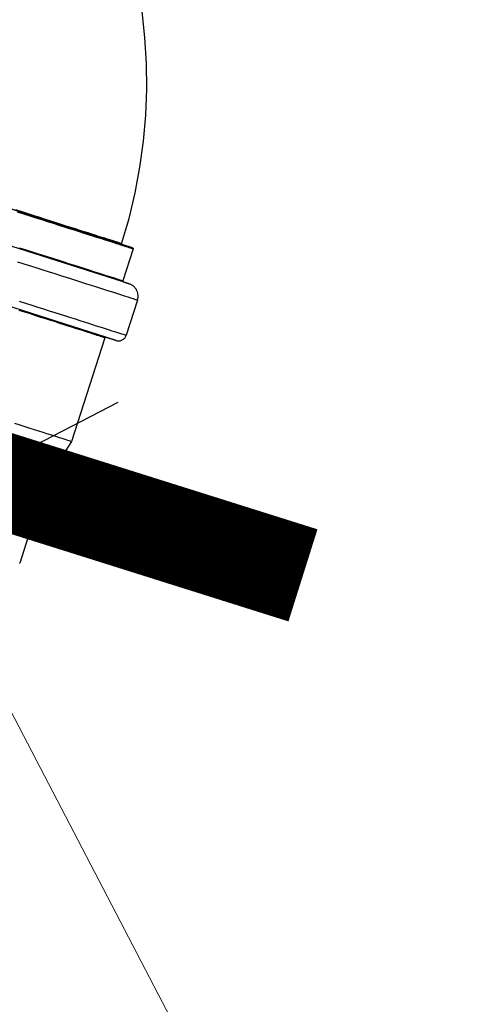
# Model space of a CAD drawing. Header units: metres. Extents: x -535942 to -530626, y -1087729 to -1086275.
# Tile 124 of 247: x -534204.603 to -534204.319, y -1086919.07 to -1086918.459. Entities that reach past the tile are written whole.
import ezdxf

# ---------------------------------------------------------------- set-up
doc = ezdxf.new("R2010")
doc.units = ezdxf.units.M
doc.linetypes.add('DASHDOT', pattern=[1, 0.5, -0.25, 0, -0.25])
doc.linetypes.add('DASHED', pattern=[19.05, 12.7, -6.35])
for name, color, linetype in [('_externi reference', 7, 'Continuous'), ('PROSPECT_neviditelná', 8, 'DASHED'), ('PROSPECT_osa', 8, 'DASHDOT')]:
    doc.layers.add(name, color=color, linetype=linetype)
doc.layers.add('AG_Demolice', color=7, linetype='Continuous', lineweight=25, true_color=0xff8000)
doc.layers.add('AG_koty souradnice značky', color=240, linetype='Continuous', lineweight=13)
doc.styles.add('PM-Poznámka', font='ARIALN.TTF', dxfattribs={"width": 0.8})
doc.dimstyles.new('RP_Poznámkový', dxfattribs={"dimscale": 0, "dimtxt": 2, "dimasz": 2, "dimexe": 0, "dimexo": 5, "dimgap": 0.5, "dimtad": 1, "dimzin": 1, "dimtxsty": 'PM-Poznámka', "dimblk": 'ARCHTICK', "dimcen": 2.5, "dimclrd": 256, "dimclre": 256, "dimclrt": 256, "dimadec": 5, "dimazin": 0, "dimtm": 1e-09, "dimtfac": 1, "dimtmove": 1, "dimatfit": 3, "dimldrblk": 'CLOSEDBLANK', "dimfxl": 10, "dimfxlon": 1, "dimtfill": 1, "dimlwd": 13, "dimlwe": 13, "dimarcsym": 0})

# ---------------------------------------------------------------- blocks, each defined once
blk = doc.blocks.new('A$C881cb249')
at = {"layer": 'PROSPECT_neviditelná'}
for p, q in [((12.68977, 10.12545), (12.37405, 10.2262)), ((12.5386, 10.19678), (12.68907, 10.14877)), ((12.67883, 10.09116), (12.36311, 10.1919)), ((12.68875, 10.14923), (12.68865, 10.1489)), ((12.68907, 10.14877), (12.68912, 10.14875)), ((12.69544, 10.14674), (12.68912, 10.14875)), ((12.68912, 10.14875), (12.69543, 10.14674)), ((12.69583, 10.14609), (12.68945, 10.12608)), ((12.69543, 10.14674), (12.69551, 10.14672)), ((12.69545, 10.14673), (12.69544, 10.14674)), ((12.68977, 10.12545), (12.69339, 10.1243)), ((12.69339, 10.1243), (12.68977, 10.12545)), ((12.69858, 10.11424), (12.69159, 10.09233)), ((12.6782, 10.09083), (12.6576, 10.02628)), ((12.67883, 10.09116), (12.68531, 10.08909)), ((12.68531, 10.08909), (12.67883, 10.09116)), ((12.6576, 10.02628), (12.64153, 10.00124)), ((12.64153, 10.00124), (12.62542, 9.95075))]:
    blk.add_line(p, q, dxfattribs=at)
for points in [[(12.62386, 10.16905), (12.62781, 10.16779), (12.63168, 10.16656), (12.63547, 10.16535), (12.63917, 10.16417), (12.64278, 10.16302), (12.64629, 10.1619), (12.64971, 10.16081), (12.65302, 10.15975), (12.65623, 10.15873), (12.65933, 10.15774), (12.66232, 10.15678), (12.66519, 10.15586), (12.66795, 10.15498), (12.6706, 10.15414), (12.67312, 10.15333), (12.67552, 10.15257), (12.67779, 10.15184), (12.67994, 10.15116), (12.68196, 10.15051), (12.68384, 10.14991), (12.6856, 10.14935), (12.68722, 10.14884), (12.6887, 10.14836), (12.69005, 10.14793), (12.69125, 10.14755), (12.69232, 10.14721), (12.69325, 10.14691), (12.69404, 10.14666), (12.69468, 10.14645), (12.69518, 10.14629), (12.69554, 10.14618), (12.69576, 10.14611), (12.69583, 10.14609)], [(12.68865, 10.1489), (12.68719, 10.14937), (12.68269, 10.15081), (12.67525, 10.15318), (12.66501, 10.15645), (12.65218, 10.16054), (12.63704, 10.16537), (12.61988, 10.17085), (12.60106, 10.17685), (12.58096, 10.18327), (12.56, 10.18995), (12.5386, 10.19678)], [(12.68875, 10.14923), (12.68868, 10.14925), (12.68845, 10.14932), (12.68808, 10.14944), (12.68757, 10.14961), (12.6869, 10.14982), (12.68609, 10.15008), (12.68514, 10.15038), (12.68404, 10.15073), (12.68279, 10.15113), (12.68141, 10.15157), (12.67988, 10.15206), (12.67821, 10.15259), (12.67641, 10.15317), (12.67447, 10.15379), (12.6724, 10.15445), (12.67019, 10.15515), (12.66786, 10.1559), (12.66539, 10.15668), (12.6628, 10.15751), (12.66009, 10.15837), (12.65726, 10.15928), (12.65432, 10.16022), (12.65126, 10.16119), (12.64808, 10.16221), (12.6448, 10.16325), (12.64142, 10.16433), (12.63793, 10.16545), (12.63435, 10.16659), (12.63067, 10.16776), (12.6269, 10.16897), (12.62304, 10.1702)], [(12.68945, 10.12608), (12.68937, 10.1261), (12.68916, 10.12617), (12.6888, 10.12629), (12.6883, 10.12645), (12.68765, 10.12665), (12.68687, 10.1269), (12.68594, 10.1272), (12.68487, 10.12754), (12.68366, 10.12793), (12.68232, 10.12836), (12.68083, 10.12883), (12.67921, 10.12935), (12.67746, 10.12991), (12.67558, 10.13051), (12.67356, 10.13115), (12.67141, 10.13184), (12.66914, 10.13256), (12.66674, 10.13333), (12.66422, 10.13413), (12.66158, 10.13497), (12.65882, 10.13586), (12.65594, 10.13677), (12.65295, 10.13773), (12.64985, 10.13872), (12.64664, 10.13974), (12.64333, 10.1408), (12.63992, 10.14189), (12.63641, 10.14301), (12.6328, 10.14416), (12.6291, 10.14534), (12.62531, 10.14655)], [(12.62395, 10.13806), (12.62806, 10.13675), (12.63209, 10.13546), (12.63603, 10.1342), (12.63987, 10.13298), (12.64362, 10.13178), (12.64727, 10.13062), (12.65081, 10.12949), (12.65425, 10.12839), (12.65758, 10.12733), (12.66079, 10.1263), (12.66389, 10.12531), (12.66687, 10.12436), (12.66973, 10.12345), (12.67247, 10.12258), (12.67508, 10.12174), (12.67757, 10.12095), (12.67992, 10.1202), (12.68214, 10.11949), (12.68423, 10.11882), (12.68618, 10.1182), (12.688, 10.11762), (12.68967, 10.11709), (12.69121, 10.1166), (12.6926, 10.11615), (12.69385, 10.11575), (12.69495, 10.1154), (12.69591, 10.1151), (12.69673, 10.11484), (12.69739, 10.11462), (12.69791, 10.11446), (12.69828, 10.11434), (12.69851, 10.11427), (12.69858, 10.11424)], [(12.62509, 10.11355), (12.62903, 10.11229), (12.63288, 10.11107), (12.63662, 10.10987), (12.64027, 10.10871), (12.64382, 10.10758), (12.64725, 10.10648), (12.65058, 10.10542), (12.6538, 10.10439), (12.6569, 10.1034), (12.65988, 10.10245), (12.66274, 10.10154), (12.66548, 10.10067), (12.66809, 10.09983), (12.67057, 10.09904), (12.67293, 10.09829), (12.67515, 10.09758), (12.67724, 10.09691), (12.67919, 10.09629), (12.68101, 10.09571), (12.68268, 10.09518), (12.68422, 10.09469), (12.68561, 10.09424), (12.68686, 10.09384), (12.68796, 10.09349), (12.68892, 10.09318), (12.68973, 10.09292), (12.6904, 10.09271), (12.69092, 10.09255), (12.69129, 10.09243), (12.69151, 10.09236), (12.69159, 10.09233)], [(12.6782, 10.09083), (12.67813, 10.09086), (12.67791, 10.09092), (12.67755, 10.09104), (12.67705, 10.0912), (12.67641, 10.0914), (12.67562, 10.09166), (12.67469, 10.09195), (12.67362, 10.09229), (12.67242, 10.09268), (12.67107, 10.09311), (12.66959, 10.09358), (12.66797, 10.0941), (12.66621, 10.09466), (12.66433, 10.09526), (12.66231, 10.0959), (12.66016, 10.09659), (12.65789, 10.09731), (12.65549, 10.09808), (12.65297, 10.09888), (12.65033, 10.09973), (12.64757, 10.10061), (12.64469, 10.10152), (12.6417, 10.10248), (12.6386, 10.10347), (12.6354, 10.10449), (12.63208, 10.10555), (12.62867, 10.10664), (12.62516, 10.10776)], [(12.6576, 10.02628), (12.65751, 10.02631), (12.65723, 10.02639), (12.65677, 10.02654), (12.65613, 10.02674), (12.65531, 10.02701), (12.65431, 10.02733), (12.65312, 10.0277), (12.65176, 10.02814), (12.65022, 10.02863), (12.64851, 10.02918), (12.64663, 10.02978), (12.64457, 10.03043), (12.64234, 10.03114), (12.63995, 10.03191), (12.6374, 10.03272), (12.63469, 10.03359), (12.63182, 10.0345), (12.62879, 10.03547), (12.62562, 10.03648), (12.6223, 10.03754)], [(12.64153, 10.00124), (12.64144, 10.00127), (12.64116, 10.00136), (12.64071, 10.0015), (12.64007, 10.00171), (12.63925, 10.00197), (12.63825, 10.00229), (12.63707, 10.00266), (12.63571, 10.00309), (12.63418, 10.00358), (12.63248, 10.00413), (12.6306, 10.00473), (12.62856, 10.00538), (12.62634, 10.00609), (12.62396, 10.00684)], [(12.62534, 9.95077), (12.62542, 9.95075)]]:
    blk.add_lwpolyline(points, dxfattribs=at)
for centre, radius, start, end in [((12.37389, 10.2497), 0.3305, 342.30226, 27.30226), ((12.69535, 10.14624), 0.0005, 342.30225, 72.30226), ((12.68992, 10.12593), 0.0005, 162.30225, 252.30226), ((12.69096, 10.11668), 0.008, 342.30225, 72.30226), ((12.67867, 10.09068), 0.0005, 72.30226, 162.30225), ((12.68683, 10.09385), 0.005, 252.30226, 342.30225)]:
    blk.add_arc(centre, radius, start, end, dxfattribs=at)
at = {"layer": 'PROSPECT_osa'}
blk.add_line((12.6864, 10.05054), (12.0703, 9.73251), dxfattribs=at)
blk = doc.blocks.new('_ARCHTICK')
at = {"color": 0, "linetype": 'ByBlock', "const_width": 0.15}
blk.add_lwpolyline([(-0.5, -0.5), (0.5, 0.5)], dxfattribs=at)
blk = doc.blocks.new('*D178')
at = {"layer": 'AG_koty souradnice značky', "linetype": 'Continuous', "lineweight": 13, "transparency": 16777216}
for p, q in [((-534205.38558, -1086919.07777), (-534204.69655, -1086918.71888)), ((-534203.10976, -1086921.76532), (-534204.69655, -1086918.71888)), ((-534204.88357, -1086922.68924), (-534203.10976, -1086921.76532))]:
    blk.add_line(p, q, dxfattribs=at)
at = {"layer": 'Defpoints', "color": 0, "transparency": 16777216}
for p in [(-534204.69655, -1086918.71888), (-534206.27248, -1086919.53973), (-534206.58367, -1086923.57476)]:
    blk.add_point(p, dxfattribs=at)
at = {"layer": 'AG_koty souradnice značky', "lineweight": 13, "transparency": 16777216, "xscale": 0.4, "yscale": 0.4, "zscale": 0.4}
for p, rotation in [((-534204.69655, -1086918.71888), 117.51345), ((-534203.10976, -1086921.76532), 297.51345)]:
    blk.add_blockref('_ARCHTICK', p, dxfattribs=dict(at, rotation=rotation))
at = {"layer": 'AG_koty souradnice značky', "transparency": 16777216, "insert": (-534204.20504, -1086920.39935), "char_height": 0.4, "attachment_point": 5, "rotation": 117.51345, "style": 'PM-Poznámka', "bg_fill": 3, "box_fill_scale": 1.1, "bg_fill_color": 256, "bg_fill_true_color": 13158600, "bg_fill_transparency": 0}
blk.add_mtext('3,43', dxfattribs=at)
blk = doc.blocks.new('_ClosedBlank')
at = {"color": 0, "linetype": 'ByBlock', "lineweight": -2}
for p, q in [((-1, 0.16667), (0, 0)), ((-1, 0.16667), (-1, -0.16667)), ((0, 0), (-1, -0.16667))]:
    blk.add_line(p, q, dxfattribs=at)
blk = doc.blocks.new('*D179')
at = {"layer": 'AG_koty souradnice značky', "linetype": 'Continuous', "lineweight": 13, "transparency": 16777216}
for p, q in [((-534207.28653, -1086915.42817), (-534206.5975, -1086915.06928)), ((-534204.69655, -1086918.71888), (-534206.5975, -1086915.06928)), ((-534205.38558, -1086919.07777), (-534204.69655, -1086918.71888))]:
    blk.add_line(p, q, dxfattribs=at)
at = {"layer": 'Defpoints', "color": 0, "transparency": 16777216}
for p in [(-534206.5975, -1086915.06928), (-534208.17344, -1086915.89013), (-534206.27248, -1086919.53973)]:
    blk.add_point(p, dxfattribs=at)
at = {"layer": 'AG_koty souradnice značky', "lineweight": 13, "transparency": 16777216, "xscale": 0.4, "yscale": 0.4, "zscale": 0.4}
for p, rotation in [((-534206.5975, -1086915.06928), 117.51345), ((-534204.69655, -1086918.71888), 297.51345)]:
    blk.add_blockref('_ARCHTICK', p, dxfattribs=dict(at, rotation=rotation))
at = {"layer": 'AG_koty souradnice značky', "transparency": 16777216, "insert": (-534205.94891, -1086917.05132), "char_height": 0.4, "attachment_point": 5, "rotation": 117.51345, "style": 'PM-Poznámka', "bg_fill": 3, "box_fill_scale": 1.1, "bg_fill_color": 256, "bg_fill_true_color": 13158600, "bg_fill_transparency": 0}
blk.add_mtext('4,12', dxfattribs=at)
blk = doc.blocks.new('*D181')
at = {"layer": 'AG_koty souradnice značky', "linetype": 'Continuous', "lineweight": 13, "transparency": 16777216}
for p, q in [((-534208.22219, -1086914.10013), (-534206.44838, -1086913.17621)), ((-534202.21686, -1086921.30024), (-534206.44838, -1086913.17621)), ((-534203.99066, -1086922.22415), (-534202.21686, -1086921.30024))]:
    blk.add_line(p, q, dxfattribs=at)
at = {"layer": 'Defpoints', "color": 0, "transparency": 16777216}
for p in [(-534206.44838, -1086913.17621), (-534210.81519, -1086915.45074), (-534206.58367, -1086923.57476)]:
    blk.add_point(p, dxfattribs=at)
at = {"layer": 'AG_koty souradnice značky', "lineweight": 13, "transparency": 16777216, "xscale": 0.4, "yscale": 0.4, "zscale": 0.4}
for p, rotation in [((-534206.44838, -1086913.17621), 117.51345), ((-534202.21686, -1086921.30024), 297.51345)]:
    blk.add_blockref('_ARCHTICK', p, dxfattribs=dict(at, rotation=rotation))
at = {"layer": 'AG_koty souradnice značky', "transparency": 16777216, "insert": (-534204.6345, -1086917.39547), "char_height": 0.4, "attachment_point": 5, "rotation": 117.51345, "style": 'PM-Poznámka', "bg_fill": 3, "box_fill_scale": 1.1, "bg_fill_color": 256, "bg_fill_true_color": 13158600, "bg_fill_transparency": 0}
blk.add_mtext('9,16', dxfattribs=at)
blk = doc.blocks.new('*D183')
at = {"layer": 'AG_koty souradnice značky', "linetype": 'Continuous', "lineweight": 13, "transparency": 16777216}
for p, q in [((-534201.92252, -1086921.01242), (-534200.9986, -1086922.78622)), ((-534205.71486, -1086925.24276), (-534200.9986, -1086922.78622)), ((-534206.12171, -1086924.46166), (-534205.71486, -1086925.24276))]:
    blk.add_line(p, q, dxfattribs=at)
at = {"layer": 'Defpoints', "color": 0, "transparency": 16777216}
for p in [(-534204.64834, -1086915.77916), (-534200.9986, -1086922.78622), (-534206.58367, -1086923.57476)]:
    blk.add_point(p, dxfattribs=at)
at = {"layer": 'AG_koty souradnice značky', "lineweight": 13, "transparency": 16777216, "xscale": 0.4, "yscale": 0.4, "zscale": 0.4}
for p, rotation in [((-534200.9986, -1086922.78622), 27.51344999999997), ((-534205.71486, -1086925.24276), 207.51345)]:
    blk.add_blockref('_ARCHTICK', p, dxfattribs=dict(at, rotation=rotation))
at = {"layer": 'AG_koty souradnice značky', "transparency": 16777216, "insert": (-534203.51398, -1086923.71261), "char_height": 0.4, "attachment_point": 5, "rotation": 27.51345, "style": 'PM-Poznámka', "bg_fill": 3, "box_fill_scale": 1.1, "bg_fill_color": 256, "bg_fill_true_color": 13158600, "bg_fill_transparency": 0}
blk.add_mtext('5,32', dxfattribs=at)

msp = doc.modelspace()

# ---------------------------------------------------------------- hatches: boundary and pattern name
at = {"layer": 'AG_Demolice', "lineweight": -3}
h = msp.add_hatch(dxfattribs=at)
h.set_pattern_fill('ANSI31', color=253, scale=0.3)
h.set_pattern_definition([(72.51345, (0, 0), (-0.9084826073, 0.28620901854), [])])
edge = h.paths.add_edge_path()
edge.add_line((-534348.84119, -1086934.30239), (-534347.96819, -1086936.4382))
edge.add_line((-534347.96819, -1086936.4382), (-534319.47826, -1086924.59159))
edge.add_line((-534319.47826, -1086924.59159), (-534274.75127, -1086905.16672))
edge.add_line((-534274.75127, -1086905.16672), (-534233.12462, -1086875.62462))
edge.add_line((-534233.12462, -1086875.62462), (-534152.59914, -1086830.98918))
edge.add_line((-534152.59914, -1086830.98918), (-534105.75759, -1086810.7667))
edge.add_line((-534105.75759, -1086810.7667), (-534106.66851, -1086808.65672))
edge.add_line((-534106.66851, -1086808.65672), (-534153.61416, -1086828.92415))
edge.add_line((-534153.61416, -1086828.92415), (-534203.73164, -1086856.70437))
edge.add_line((-534203.73164, -1086856.70437), (-534235.33145, -1086874.34876))
edge.add_line((-534235.33145, -1086874.34876), (-534275.88666, -1086903.15422))
edge.add_line((-534275.88666, -1086903.15422), (-534320.37726, -1086922.47644))
edge.add_line((-534320.37726, -1086922.47644), (-534348.83768, -1086934.31097))

# ---------------------------------------------------------------- block references
at = {"layer": '_externi reference'}
msp.add_blockref('A$C881cb249', (-534217.22817, -1086928.74703), dxfattribs=at)

# ---------------------------------------------------------------- next in the draw order: dimensions: what is measured, and where the dimension line sits
at = {"layer": 'AG_koty souradnice značky'}
dim = msp.add_linear_dim(base=(-534204.69655, -1086918.71888), p1=(-534206.58367, -1086923.57476), p2=(-534206.27248, -1086919.53973), angle=117.51345, dimstyle='RP_Poznámkový', dxfattribs=at)
dim.commit()
dim.dimension.update_dxf_attribs({"geometry": '*D178', "text_midpoint": (-534204.20504, -1086920.39935)})

# ---------------------------------------------------------------- next in the draw order: dimensions: what is measured, and where the dimension line sits
dim = msp.add_linear_dim(base=(-534206.5975, -1086915.06928), p1=(-534206.27248, -1086919.53973), p2=(-534208.17344, -1086915.89013), angle=117.51345, dimstyle='RP_Poznámkový', dxfattribs=at)
dim.commit()
dim.dimension.update_dxf_attribs({"geometry": '*D179', "text_midpoint": (-534205.94891, -1086917.05132)})

# ---------------------------------------------------------------- next in the draw order: dimensions: what is measured, and where the dimension line sits
dim = msp.add_linear_dim(base=(-534206.44838, -1086913.17621), p1=(-534206.58367, -1086923.57476), p2=(-534210.81519, -1086915.45074), angle=117.51345, dimstyle='RP_Poznámkový', dxfattribs=at)
dim.commit()
dim.dimension.update_dxf_attribs({"geometry": '*D181', "text_midpoint": (-534204.6345, -1086917.39547)})

# ---------------------------------------------------------------- next in the draw order: dimensions: what is measured, and where the dimension line sits
dim = msp.add_linear_dim(base=(-534200.9986, -1086922.78622), p1=(-534206.58367, -1086923.57476), p2=(-534204.64834, -1086915.77916), angle=27.51345, dimstyle='RP_Poznámkový', dxfattribs=at)
dim.commit()
dim.dimension.update_dxf_attribs({"geometry": '*D183', "text_midpoint": (-534203.51398, -1086923.71261)})

doc.saveas('drawing.dxf')
